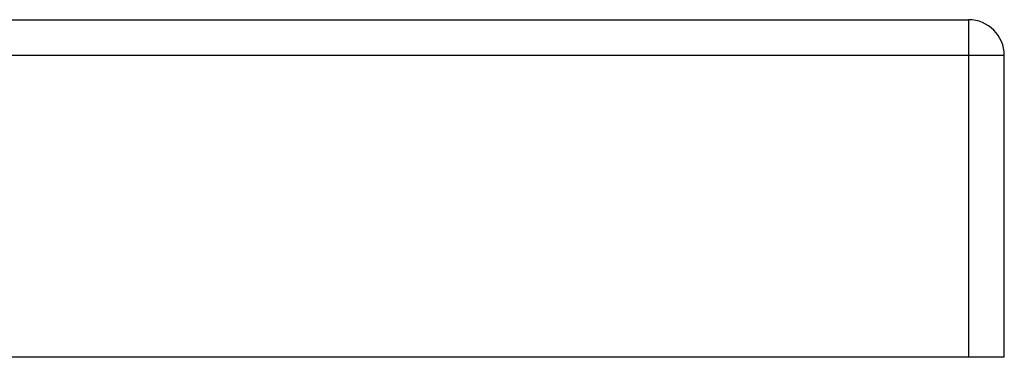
# Model space of a CAD drawing. Header units: inches. Extents: x 19 to 626, y 56 to 294.
# Tile 157 of 256: x 81.789 to 84.513, y 292.919 to 293.853. Entities that reach past the tile are written whole.
import ezdxf

# ---------------------------------------------------------------- set-up
doc = ezdxf.new("R2010")
doc.units = ezdxf.units.IN
doc.header["$MEASUREMENT"] = 0
doc.layers.add('Visible Edges(ANSI)', color=7, linetype='Continuous', lineweight=25)
doc.layers.add('Visible Tangent Edges(ANSI)', color=7, linetype='Continuous', lineweight=25)

msp = doc.modelspace()

# ---------------------------------------------------------------- linework, layer by layer
at = {"layer": 'Visible Edges(ANSI)'}
for p, q in [((18.8089, 293.8532), (84.4139, 293.8532)), ((84.5129, 292.9192), (84.5129, 293.7542)), ((84.4139, 292.9192), (18.8089, 292.9192)), ((84.5129, 292.9192), (84.4139, 292.9192))]:
    msp.add_line(p, q, dxfattribs=at)
msp.add_arc((84.4139, 293.7542), 0.099, 0, 90, dxfattribs=at)
at = {"layer": 'Visible Tangent Edges(ANSI)'}
for p, q in [((84.4139, 293.8532), (84.4139, 293.7542)), ((84.4139, 293.7542), (18.8089, 293.7542)), ((84.5129, 293.7542), (84.4139, 293.7542)), ((84.4139, 293.7542), (84.4139, 292.9192))]:
    msp.add_line(p, q, dxfattribs=at)

doc.saveas('drawing.dxf')
